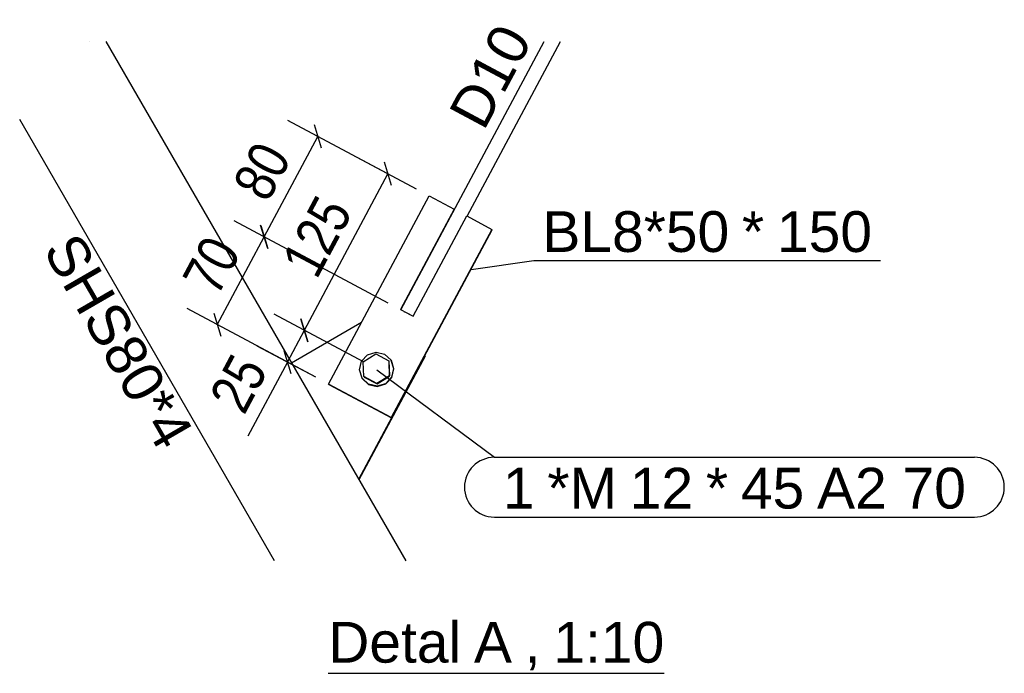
# Model space of a CAD drawing. Header units: millimetres. Extents: x 60 to 119230, y 44 to 9810.
# Tile 33 of 33: x 118538 to 119230, y 45 to 504. Entities that reach past the tile are written whole.
import ezdxf

# ---------------------------------------------------------------- set-up
doc = ezdxf.new("R2010")
doc.units = ezdxf.units.MM
doc.styles.add('Arial', font='ARIAL.TTF', dxfattribs={"height": 0.2})
doc.styles.add('Arial Narrow', font='ARIALN.TTF', dxfattribs={"height": 0.2})

# ---------------------------------------------------------------- blocks, each defined once
blk = doc.blocks.new('Unknown-24 - 37881')
at = {"color": 5}
blk.add_line((118754.56, 45), (118990.63, 45), dxfattribs=at)
at = {"color": 5, "style": 'Arial'}
for s, height, p in [('Detal', 28.652, (118754.56, 52.5)), ('A', 28.65, (118856.96, 52.5)), ('1:10', 28.652, (118912.76, 52.5)), (',', 28.65, (118892.65, 52.5))]:
    blk.add_text(s, height=height, dxfattribs=at).set_placement(p)
blk = doc.blocks.new('Part-38036 - 37881')
at = {"color": 7}
for p, q in [((118809.29, 123.97), (118598.55, 488.97)), ((118716.91, 123.97), (118537.82, 434.16))]:
    blk.add_line(p, q, dxfattribs=at)
blk = doc.blocks.new('Part-38037 - 37881')
at = {"color": 7}
blk.add_line((118587.03, 488.98), (118587.01, 489.02), dxfattribs=at)
blk = doc.blocks.new('Part-38039 - 37881')
at = {"color": 7}
for p, q in [((118805.6, 300.54), (118906.38, 488.97)), ((118852.13, 366.36), (118917.72, 488.97)), ((118807.73, 299.4), (118809.83, 298.31)), ((118809.83, 298.31), (118811.98, 297.13))]:
    blk.add_line(p, q, dxfattribs=at)
blk = doc.blocks.new('Part-38041 - 37881')
at = {"color": 7}
for p, q in [((118728.83, 263.32), (118778.03, 291.73)), ((118776.09, 181.47), (118822.66, 268.54)), ((118776.29, 181.12), (118822.86, 268.19)), ((118822.86, 268.19), (118822.66, 268.54))]:
    blk.add_line(p, q, dxfattribs=at)
blk = doc.blocks.new('Part-38042 - 37881')
at = {"color": 7}
for p, q in [((118754.81, 248.32), (118825.53, 380.54)), ((118825.53, 380.54), (118843.17, 371.14)), ((118843.17, 371.14), (118805.45, 300.62)), ((118843.26, 370.97), (118843.17, 371.14)), ((118814.26, 295.92), (118851.98, 366.44)), ((118851.98, 366.44), (118869.61, 357.03)), ((118869.61, 357.03), (118798.89, 224.81)), ((118799.09, 224.46), (118869.81, 356.69)), ((118869.81, 356.69), (118869.61, 357.03)), ((118805.45, 300.62), (118814.26, 295.92)), ((118755.01, 247.98), (118754.81, 248.32)), ((118798.89, 224.81), (118754.81, 248.32)), ((118755.01, 247.98), (118799.09, 224.46)), ((118799.09, 224.46), (118798.89, 224.81))]:
    blk.add_line(p, q, dxfattribs=at)
blk = doc.blocks.new('Bolt-38043 - 37881')
at = {"color": 7}
for p, q in [((118782.23, 268.91), (118788.17, 270.71)), ((118788.17, 270.71), (118794.22, 269.31)), ((118776.57, 258.33), (118777.98, 264.37)), ((118777.98, 264.37), (118782.23, 268.91)), ((118779.21, 263.94), (118788.04, 269.43)), ((118779.55, 253.57), (118779.21, 263.94)), ((118788.04, 269.43), (118797.2, 264.55)), ((118794.22, 269.31), (118798.75, 265.07)), ((118797.39, 264.22), (118797.2, 264.55)), ((118797.2, 264.55), (118797.54, 254.17)), ((118797.72, 253.85), (118797.39, 264.22)), ((118798.75, 265.07), (118800.55, 259.13)), ((118798.83, 264.94), (118798.75, 265.07)), ((118800.63, 259), (118798.83, 264.94)), ((118778.37, 252.39), (118776.57, 258.33)), ((118800.55, 259.13), (118799.14, 253.09)), ((118799.22, 252.96), (118800.63, 259)), ((118782.9, 248.15), (118778.37, 252.39)), ((118778.45, 252.26), (118778.37, 252.39)), ((118778.45, 252.26), (118782.98, 248.02)), ((118779.74, 253.24), (118779.55, 253.57)), ((118788.71, 248.68), (118779.55, 253.57)), ((118779.74, 253.24), (118788.9, 248.36)), ((118797.54, 254.17), (118788.71, 248.68)), ((118788.9, 248.36), (118797.72, 253.85)), ((118799.14, 253.09), (118794.89, 248.56)), ((118794.97, 248.43), (118799.22, 252.96)), ((118797.72, 253.85), (118797.54, 254.17)), ((118788.95, 246.75), (118782.9, 248.15)), ((118782.98, 248.02), (118789.03, 246.62)), ((118788.9, 248.36), (118788.71, 248.68)), ((118794.89, 248.56), (118788.95, 246.75)), ((118789.03, 246.62), (118794.97, 248.43))]:
    blk.add_line(p, q, dxfattribs=at)
blk = doc.blocks.new('StraightDimension-38641 - 37881')
at = {"color": 174}
for p, q in [((118816.71, 385.25), (118726.14, 433.56)), ((118749.79, 414.15), (118744.85, 430.39)), ((118709.68, 351.71), (118747.32, 422.27)), ((118796.77, 305.25), (118688.5, 363)), ((118707.21, 359.82), (118712.15, 343.59))]:
    blk.add_line(p, q, dxfattribs=at)
at = {"color": 30, "style": 'Arial Narrow'}
blk.add_text('80', height=28.633, rotation=61.92528, dxfattribs=at).set_placement((118711.99, 375.12))
blk = doc.blocks.new('StraightDimension-38642 - 37881')
at = {"color": 174}
for p, q in [((118796.77, 305.25), (118688.42, 363.05)), ((118712.06, 343.63), (118707.12, 359.87)), ((118676.66, 290.01), (118709.59, 351.75)), ((118745.99, 253.03), (118655.48, 301.31)), ((118674.19, 298.13), (118679.13, 281.89))]:
    blk.add_line(p, q, dxfattribs=at)
at = {"color": 30, "style": 'Arial Narrow'}
blk.add_text('70', height=28.633, rotation=61.92528, dxfattribs=at).set_placement((118676.62, 309.02))
blk = doc.blocks.new('StraightDimension-38679 - 37881')
at = {"color": 174}
for p, q in [((118816.71, 385.25), (118775.34, 407.32)), ((118798.98, 387.91), (118794.04, 404.14)), ((118737.88, 286.11), (118796.51, 396.02)), ((118779.45, 263.94), (118716.71, 297.41)), ((118735.41, 294.23), (118740.35, 277.99))]:
    blk.add_line(p, q, dxfattribs=at)
at = {"color": 30, "style": 'Arial Narrow'}
blk.add_text('125', height=28.633, rotation=61.92528, dxfattribs=at).set_placement((118746.4, 321.16))
blk = doc.blocks.new('StraightDimension-38680 - 37881')
at = {"color": 174}
for p, q in [((118779.45, 263.94), (118716.66, 297.43)), ((118740.31, 278.02), (118735.37, 294.25)), ((118725.89, 263.75), (118737.84, 286.13)), ((118745.99, 253.03), (118704.72, 275.04)), ((118723.42, 271.86), (118728.36, 255.63)), ((118725.89, 263.75), (118698.14, 211.71)), ((118725.89, 263.75), (118698.14, 211.71))]:
    blk.add_line(p, q, dxfattribs=at)
at = {"color": 30, "style": 'Arial Narrow'}
blk.add_text('25', height=28.633, rotation=61.92528, dxfattribs=at).set_placement((118695.51, 225.86))
blk = doc.blocks.new('Mark-38373 - 37881')
at = {"color": 30, "style": 'Arial'}
blk.add_text('SHS80*4', height=28.652, rotation=299.99986, dxfattribs=at).set_placement((118553.73, 342.61))
blk = doc.blocks.new('Mark-38375 - 37881')
at = {"color": 30, "style": 'Arial'}
blk.add_text('D10', height=28.652, rotation=61.85652, dxfattribs=at).set_placement((118863.77, 425.52))
blk = doc.blocks.new('Mark-38377 - 37881')
at = {"color": 136}
for p, q in [((118854.96, 328.91), (118899.01, 335.12)), ((118899.01, 335.12), (119142.6, 335.12))]:
    blk.add_line(p, q, dxfattribs=at)
at = {"color": 30, "style": 'Arial'}
for s, height, p in [('BL8*50', 28.652, (118905.01, 341.12)), ('*', 28.65, (119045.28, 341.12)), ('150', 28.652, (119069.85, 341.12))]:
    blk.add_text(s, height=height, dxfattribs=at).set_placement(p)
blk = doc.blocks.new('Mark-38379 - 37881')
at = {"color": 136}
for p, q in [((118788.84, 258.26), (118871.29, 196.8)), ((118871.29, 196.8), (119208.57, 196.8)), ((118871.29, 154.8), (119208.57, 154.8))]:
    blk.add_line(p, q, dxfattribs=at)
for centre, start, end in [((118871.29, 175.8), 90, 270), ((119208.57, 175.8), 270, 90)]:
    blk.add_arc(centre, 21, start, end, dxfattribs=at)
at = {"color": 30, "style": 'Arial'}
for s, height, p in [('1', 28.65, (118877.29, 160.8)), ('*M', 28.652, (118908.54, 160.8)), ('12', 28.652, (118966.44, 160.8)), ('*', 28.65, (119019.94, 160.8)), ('45', 28.652, (119044.51, 160.8)), ('A2 70', 28.652, (119098.01, 160.8))]:
    blk.add_text(s, height=height, dxfattribs=at).set_placement(p)

msp = doc.modelspace()

# ---------------------------------------------------------------- block references
for name in ['Mark-38375 - 37881', 'Part-38036 - 37881', 'Part-38037 - 37881', 'Part-38039 - 37881', 'StraightDimension-38641 - 37881', 'StraightDimension-38679 - 37881', 'Part-38042 - 37881', 'Mark-38377 - 37881', 'StraightDimension-38642 - 37881', 'Mark-38373 - 37881', 'StraightDimension-38680 - 37881', 'Part-38041 - 37881', 'Bolt-38043 - 37881', 'Mark-38379 - 37881', 'Unknown-24 - 37881']:
    msp.add_blockref(name, (0, 0))

doc.saveas('drawing.dxf')
